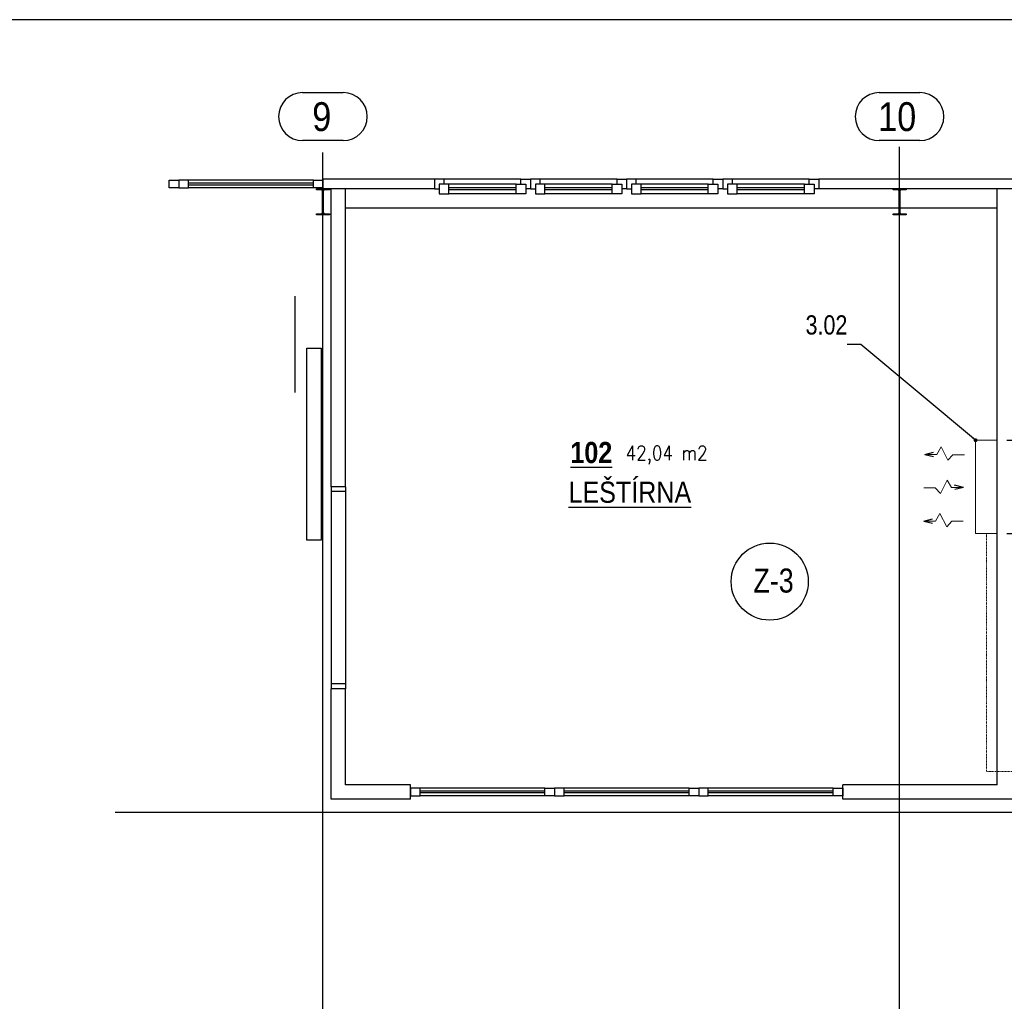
# Model space of a CAD drawing. Header units: millimetres. Extents: x 6491141 to 6692158, y 1846388 to 1929513.
# Tile 234 of 245: x 6659560 to 6669806, y 1906695 to 1916909. Entities that reach past the tile are written whole.
import ezdxf

# ---------------------------------------------------------------- set-up
doc = ezdxf.new("R2010")
doc.units = ezdxf.units.MM
doc.linetypes.add('DASHDOT', pattern=[1, 0.5, -0.25, 0, -0.25])
doc.layers.add('Koty VzT', color=7, linetype='Continuous', lineweight=15)
doc.layers.add('VZT', color=130, linetype='Continuous', lineweight=18)
for name, color, linetype in [('Popisky', 7, 'Continuous'), ('Pozice', 6, 'Continuous'), ('Stavba', 152, 'Continuous'), ('VzT šipky', 7, 'Continuous')]:
    doc.layers.add(name, color=color, linetype=linetype)
doc.styles.add('ARIAL', font='arial.ttf')
doc.styles.add('KOTY', font='romans.shx', dxfattribs={"width": 0.85, "height": 50})
doc.styles.add('ROMAND', font='romand.shx', dxfattribs={"width": 0.85})
doc.styles.add('romans', font='arial.ttf', dxfattribs={"width": 0.8, "height": 140})
doc.dimstyles.new('koty50', dxfattribs={"dimtxt": 100, "dimasz": 100, "dimexe": 20, "dimexo": 100, "dimgap": 50, "dimtad": 3, "dimdec": 0, "dimtxsty": 'romans', "dimblk": 'OBLIQUE', "dimcen": -3, "dimclrd": 7, "dimclre": 7, "dimclrt": 7, "dimadec": 0, "dimazin": 0, "dimtfac": 1, "dimtdec": 0, "dimtmove": 0, "dimatfit": 3, "dimldrblk": 'OPEN30', "dimfxl": 1, "dimarcsym": 0})
doc.dimstyles.new('pozice50', dxfattribs={"dimtxt": 200, "dimasz": 40, "dimexe": 20, "dimexo": 100, "dimgap": 100, "dimtad": 3, "dimjust": 3, "dimdec": 0, "dimtxsty": 'romans', "dimblk": 'OBLIQUE', "dimcen": -3, "dimclrd": 7, "dimclre": 7, "dimclrt": 6, "dimadec": 0, "dimazin": 0, "dimtfac": 1, "dimtdec": 0, "dimtmove": 0, "dimatfit": 3, "dimldrblk": 'DOT', "dimfxl": 1, "dimarcsym": 0})

# ---------------------------------------------------------------- blocks, each defined once
blk = doc.blocks.new('_Dot')
at = {"color": 0, "linetype": 'ByBlock', "lineweight": -2}
blk.add_line((-0.5, 0), (-1, 0), dxfattribs=at)
at = {"color": 0, "linetype": 'ByBlock', "const_width": 0.5}
blk.add_lwpolyline([(-0.25, 0, 1), (0.25, 0, 1)], format="xyb", close=True, dxfattribs=at)
blk = doc.blocks.new('_Oblique')
at = {"color": 0, "lineweight": -2}
blk.add_line((-0.5, -0.5), (0.5, 0.5), dxfattribs=at)
blk = doc.blocks.new('*D36')
at = {"layer": 'DEFPOINTS', "color": 0, "transparency": 16777216}
for p in [(6669731, 1912533), (6669731, 1911563), (6670330, 1911563)]:
    blk.add_point(p, dxfattribs=at)
at = {"layer": 'Koty VzT', "color": 7, "lineweight": -2, "transparency": 16777216}
for p, q in [((6669831, 1912533), (6670350, 1912533)), ((6670330, 1912533), (6670330, 1911563)), ((6669831, 1911563), (6670350, 1911563))]:
    blk.add_line(p, q, dxfattribs=at)
at = {"layer": 'Koty VzT', "color": 7, "lineweight": -2, "transparency": 16777216, "xscale": 100, "yscale": 100, "zscale": 100}
for p, rotation in [((6670330, 1912533), 90), ((6670330, 1911563), 270)]:
    blk.add_blockref('_Oblique', p, dxfattribs=dict(at, rotation=rotation))
at = {"layer": 'Koty VzT', "color": 7, "transparency": 16777216, "insert": (6670208, 1912048), "char_height": 140, "attachment_point": 5, "rotation": 90, "style": 'romans'}
blk.add_mtext('970', dxfattribs=at)
blk = doc.blocks.new('_Open30')
at = {"color": 0, "linetype": 'ByBlock', "lineweight": -2}
for p, q in [((-1, 0.27), (0, 0)), ((0, 0), (-1, -0.27)), ((0, 0), (-1, 0))]:
    blk.add_line(p, q, dxfattribs=at)

msp = doc.modelspace()

# ---------------------------------------------------------------- linework, layer by layer
at = {"layer": 'Popisky'}
msp.add_circle((6667364.9, 1911062.1), 401, dxfattribs=at)
at = {"layer": 'Stavba'}
for p, q in [((6662504.4, 1916150.2), (6662926.9, 1916150.2)), ((6668504.4, 1916150.2), (6668926.9, 1916150.2)), ((6662926.9, 1915650.2), (6662504.4, 1915650.2)), ((6668926.9, 1915650.2), (6668504.4, 1915650.2)), ((6662715.7, 1895377.8), (6662715.7, 1915526)), ((6668715.7, 1895527.8), (6668715.7, 1915586)), ((6661115.7, 1915237.8), (6661215.7, 1915237.8)), ((6661115.7, 1915157.8), (6661115.7, 1915237.8)), ((6661215.7, 1915237.8), (6661215.7, 1915157.8)), ((6661315.7, 1915237.8), (6661215.7, 1915237.8)), ((6661215.7, 1915237.8), (6661215.7, 1915157.8)), ((6662615.7, 1915237.8), (6661265.7, 1915237.8)), ((6661315.7, 1915157.8), (6661315.7, 1915237.8)), ((6662615.7, 1915207.8), (6661315.7, 1915207.8)), ((6662615.7, 1915237.8), (6662715.7, 1915237.8)), ((6662615.7, 1915157.8), (6662615.7, 1915237.8)), ((6663875.7, 1915247.8), (6662715.7, 1915247.8)), ((6662715.7, 1915247.8), (6662715.7, 1915147.8)), ((6662715.7, 1915237.8), (6662715.7, 1915157.8)), ((6664775.7, 1915247.8), (6663875.7, 1915247.8)), ((6663875.7, 1915247.8), (6663875.7, 1915147.8)), ((6663975.7, 1915247.8), (6663875.7, 1915247.8)), ((6663875.7, 1915247.8), (6663875.7, 1915147.8)), ((6663975.7, 1915197.8), (6663975.7, 1915247.8)), ((6664775.7, 1915197.8), (6664775.7, 1915247.8)), ((6664775.7, 1915247.8), (6664875.7, 1915247.8)), ((6665775.7, 1915247.8), (6664875.7, 1915247.8)), ((6664875.7, 1915247.8), (6664875.7, 1915147.8)), ((6664975.7, 1915247.8), (6664875.7, 1915247.8)), ((6664875.7, 1915247.8), (6664875.7, 1915147.8)), ((6664975.7, 1915197.8), (6664975.7, 1915247.8)), ((6665775.7, 1915197.8), (6665775.7, 1915247.8)), ((6665775.7, 1915247.8), (6665875.7, 1915247.8)), ((6666775.7, 1915247.8), (6665875.7, 1915247.8)), ((6665875.7, 1915247.8), (6665875.7, 1915147.8)), ((6665975.7, 1915247.8), (6665875.7, 1915247.8)), ((6665875.7, 1915247.8), (6665875.7, 1915147.8)), ((6665975.7, 1915197.8), (6665975.7, 1915247.8)), ((6666775.7, 1915197.8), (6666775.7, 1915247.8)), ((6666775.7, 1915247.8), (6666875.7, 1915247.8)), ((6667775.7, 1915247.8), (6666875.7, 1915247.8)), ((6666875.7, 1915247.8), (6666875.7, 1915147.8)), ((6666975.7, 1915247.8), (6666875.7, 1915247.8)), ((6666875.7, 1915247.8), (6666875.7, 1915147.8)), ((6666975.7, 1915197.8), (6666975.7, 1915247.8)), ((6667775.7, 1915197.8), (6667775.7, 1915247.8)), ((6667775.7, 1915247.8), (6667875.7, 1915247.8)), ((6670680.7, 1915247.8), (6667875.7, 1915247.8)), ((6667875.7, 1915247.8), (6667875.7, 1915147.8)), ((6667875.7, 1915247.8), (6667875.7, 1915147.8)), ((6661215.7, 1915157.8), (6661115.7, 1915157.8)), ((6661215.7, 1915157.8), (6661315.7, 1915157.8)), ((6662615.7, 1915187.8), (6661315.7, 1915187.8)), ((6662615.7, 1915157.8), (6661315.7, 1915157.8)), ((6662715.7, 1915157.8), (6662615.7, 1915157.8)), ((6662648.2, 1915137.6), (6662648.2, 1915147.8)), ((6662648.2, 1915147.8), (6662783.2, 1915147.8)), ((6662697.4, 1915137.6), (6662648.2, 1915137.6)), ((6662712.4, 1914903), (6662712.4, 1915122.6)), ((6663875.7, 1915147.8), (6662715.7, 1915147.8)), ((6662719, 1915122.6), (6662719, 1914903)), ((6662783.2, 1915137.6), (6662734, 1915137.6)), ((6662783.2, 1915147.8), (6662783.2, 1915137.6)), ((6662800.7, 1912047.8), (6662800.7, 1915147.8)), ((6662950.7, 1912047.8), (6662950.7, 1915147.8)), ((6663875.7, 1915147.8), (6663925.7, 1915147.8)), ((6664025.7, 1915197.8), (6663925.7, 1915197.8)), ((6663925.7, 1915197.8), (6663925.7, 1915097.8)), ((6663925.7, 1915097.8), (6664025.7, 1915097.8)), ((6664725.7, 1915197.8), (6663975.7, 1915197.8)), ((6664025.7, 1915097.8), (6664025.7, 1915197.8)), ((6664725.7, 1915157.8), (6664025.7, 1915157.8)), ((6664725.7, 1915137.8), (6664025.7, 1915137.8)), ((6664725.7, 1915097.8), (6664025.7, 1915097.8)), ((6664725.7, 1915197.8), (6664825.7, 1915197.8)), ((6664725.7, 1915097.8), (6664725.7, 1915197.8)), ((6664825.7, 1915097.8), (6664725.7, 1915097.8)), ((6664825.7, 1915197.8), (6664825.7, 1915097.8)), ((6664875.7, 1915147.8), (6664825.7, 1915147.8)), ((6664875.7, 1915147.8), (6664925.7, 1915147.8)), ((6665025.7, 1915197.8), (6664925.7, 1915197.8)), ((6664925.7, 1915197.8), (6664925.7, 1915097.8)), ((6664925.7, 1915097.8), (6665025.7, 1915097.8)), ((6665725.7, 1915197.8), (6664975.7, 1915197.8)), ((6665025.7, 1915097.8), (6665025.7, 1915197.8)), ((6665725.7, 1915157.8), (6665025.7, 1915157.8)), ((6665725.7, 1915137.8), (6665025.7, 1915137.8)), ((6665725.7, 1915097.8), (6665025.7, 1915097.8)), ((6665725.7, 1915197.8), (6665825.7, 1915197.8)), ((6665725.7, 1915097.8), (6665725.7, 1915197.8)), ((6665825.7, 1915097.8), (6665725.7, 1915097.8)), ((6665825.7, 1915197.8), (6665825.7, 1915097.8)), ((6665875.7, 1915147.8), (6665825.7, 1915147.8)), ((6665875.7, 1915147.8), (6665925.7, 1915147.8)), ((6666025.7, 1915197.8), (6665925.7, 1915197.8)), ((6665925.7, 1915197.8), (6665925.7, 1915097.8)), ((6665925.7, 1915097.8), (6666025.7, 1915097.8)), ((6666725.7, 1915197.8), (6665975.7, 1915197.8)), ((6666025.7, 1915097.8), (6666025.7, 1915197.8)), ((6666725.7, 1915157.8), (6666025.7, 1915157.8)), ((6666725.7, 1915137.8), (6666025.7, 1915137.8)), ((6666725.7, 1915097.8), (6666025.7, 1915097.8)), ((6666725.7, 1915197.8), (6666825.7, 1915197.8)), ((6666725.7, 1915097.8), (6666725.7, 1915197.8)), ((6666825.7, 1915097.8), (6666725.7, 1915097.8)), ((6666825.7, 1915197.8), (6666825.7, 1915097.8)), ((6666875.7, 1915147.8), (6666825.7, 1915147.8)), ((6666875.7, 1915147.8), (6666925.7, 1915147.8)), ((6667025.7, 1915197.8), (6666925.7, 1915197.8)), ((6666925.7, 1915197.8), (6666925.7, 1915097.8)), ((6666925.7, 1915097.8), (6667025.7, 1915097.8)), ((6667725.7, 1915197.8), (6666975.7, 1915197.8)), ((6667025.7, 1915097.8), (6667025.7, 1915197.8)), ((6667725.7, 1915157.8), (6667025.7, 1915157.8)), ((6667725.7, 1915137.8), (6667025.7, 1915137.8)), ((6667725.7, 1915097.8), (6667025.7, 1915097.8)), ((6667725.7, 1915197.8), (6667825.7, 1915197.8)), ((6667725.7, 1915097.8), (6667725.7, 1915197.8)), ((6667825.7, 1915097.8), (6667725.7, 1915097.8)), ((6667825.7, 1915197.8), (6667825.7, 1915097.8)), ((6667875.7, 1915147.8), (6667825.7, 1915147.8)), ((6670680.7, 1915147.8), (6667875.7, 1915147.8)), ((6668648.2, 1915137.6), (6668648.2, 1915147.8)), ((6668648.2, 1915147.8), (6668783.2, 1915147.8)), ((6668697.4, 1915137.6), (6668648.2, 1915137.6)), ((6668712.4, 1914903), (6668712.4, 1915122.6)), ((6668719, 1915122.6), (6668719, 1914903)), ((6668783.2, 1915137.6), (6668734, 1915137.6)), ((6668783.2, 1915147.8), (6668783.2, 1915137.6)), ((6669730.7, 1908947.8), (6669730.7, 1915147.8)), ((6669730.7, 1914947.8), (6662950.7, 1914947.8)), ((6662648.2, 1914877.8), (6662648.2, 1914888)), ((6662648.2, 1914888), (6662697.4, 1914888)), ((6662783.2, 1914877.8), (6662648.2, 1914877.8)), ((6662734, 1914888), (6662783.2, 1914888)), ((6662783.2, 1914888), (6662783.2, 1914877.8)), ((6668648.2, 1914877.8), (6668648.2, 1914888)), ((6668648.2, 1914888), (6668697.4, 1914888)), ((6668783.2, 1914877.8), (6668648.2, 1914877.8)), ((6668734, 1914888), (6668783.2, 1914888)), ((6668783.2, 1914888), (6668783.2, 1914877.8)), ((6662425.7, 1913030.3), (6662425.7, 1914030.3)), ((6662546.4, 1913492.1), (6662696.4, 1913492.1)), ((6662546.4, 1911492.1), (6662546.4, 1913492.1)), ((6662696.4, 1913492.1), (6662696.4, 1911492.1)), ((6662950.7, 1912047.8), (6662800.7, 1912047.8)), ((6662800.7, 1912047.8), (6662800.7, 1909947.8)), ((6662950.7, 1912047.8), (6662950.7, 1909947.8)), ((6662950.7, 1911997.8), (6662800.7, 1911997.8)), ((6662696.4, 1911492.1), (6662546.4, 1911492.1)), ((6662950.7, 1909997.8), (6662800.7, 1909997.8)), ((6662800.7, 1908797.8), (6662800.7, 1909947.8)), ((6662950.7, 1909947.8), (6662800.7, 1909947.8)), ((6662950.7, 1908947.8), (6662950.7, 1909947.8)), ((6663625.7, 1908947.8), (6662950.7, 1908947.8)), ((6663625.7, 1908797.8), (6663625.7, 1908947.8)), ((6663725.7, 1908912.8), (6663625.7, 1908912.8)), ((6663625.7, 1908912.8), (6663625.7, 1908832.8)), ((6665025.7, 1908912.8), (6663675.7, 1908912.8)), ((6663725.7, 1908832.8), (6663725.7, 1908912.8)), ((6665025.7, 1908882.8), (6663725.7, 1908882.8)), ((6665025.7, 1908862.8), (6663725.7, 1908862.8)), ((6665025.7, 1908912.8), (6665125.7, 1908912.8)), ((6665025.7, 1908832.8), (6665025.7, 1908912.8)), ((6665125.7, 1908912.8), (6665125.7, 1908832.8)), ((6665225.7, 1908912.8), (6665125.7, 1908912.8)), ((6665125.7, 1908912.8), (6665125.7, 1908832.8)), ((6666525.7, 1908912.8), (6665175.7, 1908912.8)), ((6665225.7, 1908832.8), (6665225.7, 1908912.8)), ((6666525.7, 1908882.8), (6665225.7, 1908882.8)), ((6666525.7, 1908862.8), (6665225.7, 1908862.8)), ((6666525.7, 1908912.8), (6666625.7, 1908912.8)), ((6666525.7, 1908832.8), (6666525.7, 1908912.8)), ((6666625.7, 1908912.8), (6666625.7, 1908832.8)), ((6666725.7, 1908912.8), (6666625.7, 1908912.8)), ((6666625.7, 1908912.8), (6666625.7, 1908832.8)), ((6668025.7, 1908912.8), (6666675.7, 1908912.8)), ((6666725.7, 1908832.8), (6666725.7, 1908912.8)), ((6668025.7, 1908882.8), (6666725.7, 1908882.8)), ((6668025.7, 1908862.8), (6666725.7, 1908862.8)), ((6668025.7, 1908912.8), (6668125.7, 1908912.8)), ((6668025.7, 1908832.8), (6668025.7, 1908912.8)), ((6669730.7, 1908947.8), (6668125.7, 1908947.8)), ((6668125.7, 1908797.8), (6668125.7, 1908947.8)), ((6668125.7, 1908912.8), (6668125.7, 1908832.8)), ((6663625.7, 1908797.8), (6662800.7, 1908797.8)), ((6663625.7, 1908832.8), (6663725.7, 1908832.8)), ((6665025.7, 1908832.8), (6663725.7, 1908832.8)), ((6665125.7, 1908832.8), (6665025.7, 1908832.8)), ((6665125.7, 1908832.8), (6665225.7, 1908832.8)), ((6666525.7, 1908832.8), (6665225.7, 1908832.8)), ((6666625.7, 1908832.8), (6666525.7, 1908832.8)), ((6666625.7, 1908832.8), (6666725.7, 1908832.8)), ((6668025.7, 1908832.8), (6666725.7, 1908832.8)), ((6668125.7, 1908832.8), (6668025.7, 1908832.8)), ((6672480.7, 1908797.8), (6668125.7, 1908797.8)), ((6660555.1, 1908662.8), (6682042.3, 1908662.8))]:
    msp.add_line(p, q, dxfattribs=at)
for centre, radius, start, end in [((6662504.4, 1915900.2), 250, 90, 270), ((6662926.9, 1915900.2), 250, 270, 90), ((6668504.4, 1915900.2), 250, 90, 270), ((6668926.9, 1915900.2), 250, 270, 90), ((6662697.4, 1915122.6), 15, 0, 90), ((6662734, 1915122.6), 15, 90, 180), ((6668697.4, 1915122.6), 15, 0, 90), ((6668734, 1915122.6), 15, 90, 180), ((6662697.4, 1914903), 15, 270, 360), ((6662734, 1914903), 15, 180, 270), ((6668697.4, 1914903), 15, 270, 360), ((6668734, 1914903), 15, 180, 270)]:
    msp.add_arc(centre, radius, start, end, dxfattribs=at)
at = {"layer": 'VZT'}
for p, q in [((6669506.7, 1912532.8), (6669506.7, 1911562.8)), ((6669730.7, 1912532.8), (6669506.7, 1912532.8)), ((6669730.7, 1911562.8), (6669730.7, 1912532.8)), ((6669506.7, 1911562.8), (6669730.7, 1911562.8))]:
    msp.add_line(p, q, dxfattribs=at)
at = {"layer": 'VZT', "linetype": 'DASHDOT', "ltscale": 15}
for p, q in [((6669618.7, 1911562.8), (6669618.7, 1909085.8)), ((6669618.7, 1909085.8), (6681200.3, 1909085.8))]:
    msp.add_line(p, q, dxfattribs=at)
at = {"layer": 'VzT šipky', "color": 7, "lineweight": 0}
for p, q in [((6669102.8, 1912385.2), (6669148.1, 1912462.5)), ((6669148.1, 1912462.5), (6669217.8, 1912324.1)), ((6668978.6, 1912385.2), (6669069.1, 1912385.2)), ((6669069.1, 1912385.2), (6669102.8, 1912385.2)), ((6669217.8, 1912324.1), (6669270.8, 1912382.7)), ((6669270.8, 1912382.7), (6669389.8, 1912382.7)), ((6669087.9, 1912037.4), (6668968.9, 1912037.4)), ((6669140.9, 1911978.8), (6669087.9, 1912037.4)), ((6669210.6, 1912117.2), (6669140.9, 1911978.8)), ((6669255.9, 1912039.9), (6669210.6, 1912117.2)), ((6669289.6, 1912039.9), (6669255.9, 1912039.9)), ((6669380.1, 1912039.9), (6669289.6, 1912039.9)), ((6669090.9, 1911692.3), (6669136.2, 1911769.6)), ((6669136.2, 1911769.6), (6669205.9, 1911631.2)), ((6668966.6, 1911692.3), (6669057.2, 1911692.3)), ((6669057.2, 1911692.3), (6669090.9, 1911692.3)), ((6669205.9, 1911631.2), (6669258.9, 1911689.8)), ((6669258.9, 1911689.8), (6669377.9, 1911689.8))]:
    msp.add_line(p, q, dxfattribs=at)
at = {"layer": 'VzT šipky', "color": 7, "lineweight": 25}
for p, q in [((6668978.6, 1912385.2), (6669070.2, 1912409.4)), ((6668978.6, 1912385.2), (6669068.7, 1912364)), ((6669380.1, 1912039.9), (6669288.5, 1912064.1)), ((6669380.1, 1912039.9), (6669290, 1912018.7)), ((6668966.6, 1911692.3), (6669058.2, 1911716.5)), ((6668966.6, 1911692.3), (6669056.8, 1911671.1))]:
    msp.add_line(p, q, dxfattribs=at)

# ---------------------------------------------------------------- texts
at = {"layer": 'Popisky', "color": 0, "insert": (6665270.6, 1912101.8), "char_height": 220, "width": 1280.076, "attachment_point": 1, "style": 'ROMAND'}
msp.add_mtext('{\\fArial|b0|i0|c238|p34;\\LLEŠTÍRNA}', dxfattribs=at)
at = {"layer": 'Popisky', "insert": (6667194.8, 1911197.8), "char_height": 250, "width": 791.368, "attachment_point": 1, "style": 'romans'}
msp.add_mtext('{Z-3}', dxfattribs=at)
at = {"layer": 'Pozice', "color": 6, "insert": (6668172.5, 1913629.9), "char_height": 200, "width": 417.517, "attachment_point": 9, "style": 'romans'}
msp.add_mtext('3.02', dxfattribs=at)
at = {"layer": 'Stavba', "width": 0.85}
for s, height, style, p in [('9', 300, 'ARIAL', (6662604.4, 1915750.2)), ('10', 300, 'ARIAL', (6668493.1, 1915750.2)), ('42,04 m2', 150, 'KOTY', (6665865.7, 1912324.8))]:
    msp.add_text(s, height=height, dxfattribs=dict(at, style=style)).set_placement(p)

# ---------------------------------------------------------------- dimensions: what is measured, and where the dimension line sits
at = {"layer": 'Koty VzT'}
dim = msp.add_linear_dim(base=(6670329.7, 1911562.8), p1=(6669730.7, 1912532.8), p2=(6669730.7, 1911562.8), angle=90, dimstyle='koty50', dxfattribs=at)
dim.commit()
dim.dimension.update_dxf_attribs({"geometry": '*D36', "text_midpoint": (6670208.2, 1912047.8)})

# ---------------------------------------------------------------- leaders
at = {"layer": 'Pozice', "annotation_type": 0, "has_hookline": 1, "hookline_direction": 1}
msp.add_leader([(6669506.7, 1912532.8), (6668312.5, 1913529.9), (6668272.5, 1913529.9)], dimstyle='pozice50', override={"dimtad": 1}, dxfattribs=at)

# ---------------------------------------------------------------- next in the draw order: texts
at = {"layer": 'Popisky', "color": 0, "insert": (6665290.2, 1912515.4), "char_height": 220, "width": 407.187, "attachment_point": 1, "style": 'ROMAND', "bg_fill": 2}
msp.add_mtext('{\\fArial|b1|i0|c238|p34;\\L102}', dxfattribs=at)

# ---------------------------------------------------------------- next in the draw order: linework, layer by layer
msp.add_lwpolyline([(6629158.1, 1916908.7), (6629158.1, 1894633.7), (6692158.1, 1894633.7), (6692158.1, 1916908.7)], close=True)

doc.saveas('drawing.dxf')
